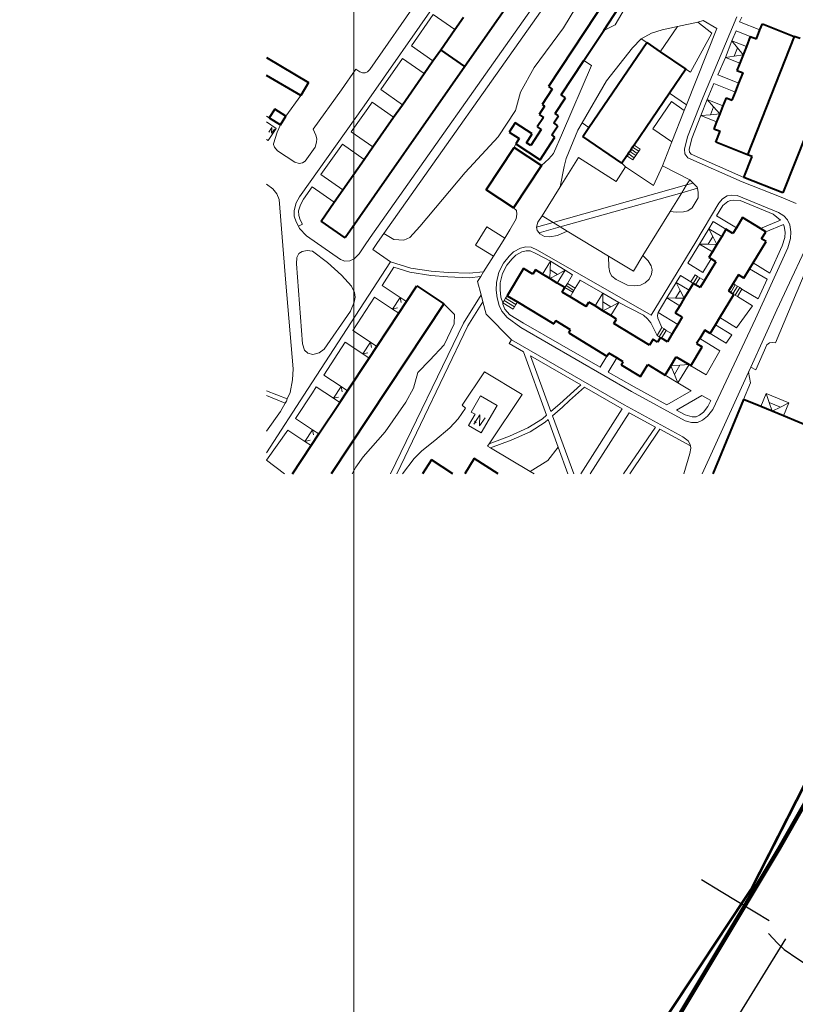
# Model space of a CAD drawing. Extents: x 13 to 4138, y -4831 to -1000.
# Tile 2 of 99: x 905 to 1203, y -4203 to -3826. Entities that reach past the tile are written whole.
import ezdxf

# ---------------------------------------------------------------- set-up
doc = ezdxf.new("R2010")
doc.units = 0
doc.header["$MEASUREMENT"] = 0
for name, color, linetype in [('11', 7, 'CONTINUOUS'), ('16', 7, 'CONTINUOUS'), ('24', 7, 'CONTINUOUS'), ('40', 7, 'CONTINUOUS'), ('6', 7, 'CONTINUOUS'), ('7', 7, 'CONTINUOUS'), ('ГРАНИЦА_РАЙОНА', 5, 'CONTINUOUS'), ('границы команд_1', 10, 'CONTINUOUS'), ('ПЕШЕХОДНЫЕ_ДОРОЖКИ', 3, 'CONTINUOUS'), ('ПЕШЕХОДНЫЕ_ПЕРЕХОДЫ', 1, 'CONTINUOUS'), ('ТРОТУАРЫ', 7, 'CONTINUOUS')]:
    doc.layers.add(name, color=color, linetype=linetype)

msp = doc.modelspace()

# ---------------------------------------------------------------- linework, layer by layer
at = {"layer": '11', "color": 253, "linetype": 'Continuous', "lineweight": 0}
for p, q in [((1150.86, -3838.28), (1157.43, -3828.62)), ((1157.43, -3828.62), (1165.27, -3826.88)), ((1165.27, -3826.88), (1170.57, -3831.07)), ((1170.57, -3831.07), (1162.5, -3846.09)), ((1162.5, -3846.09), (1160.64, -3844.94)), ((1013.16, -3855.08), (1007.42, -3862.93)), ((1000, -3862.99), (1001.04, -3863.6)), ((1112.55, -3890.03), (1119.54, -3878.75)), ((1119.54, -3878.75), (1134.03, -3888)), ((1148.28, -3889.54), (1151.71, -3881.95)), ((1134.03, -3888), (1137.59, -3882.3)), ((1137.59, -3882.3), (1148.28, -3889.54)), ((1160.94, -3889.29), (1159.1, -3892.28)), ((1162.17, -3887.29), (1160.94, -3889.29)), ((1105.65, -3901.16), (1112.55, -3890.03)), ((1159.1, -3892.28), (1154.63, -3899.53)), ((1195.5, -3937.1), (1214.5, -3896.54)), ((1154.63, -3899.53), (1144.25, -3916.39)), ((1109.78, -3903.67), (1105.65, -3901.16)), ((1112.56, -3905.36), (1109.78, -3903.67)), ((1115.2, -3906.97), (1112.56, -3905.36)), ((1131.09, -3916.63), (1115.2, -3906.97)), ((1140.56, -3922.39), (1131.09, -3916.63)), ((1144.25, -3916.39), (1140.56, -3922.39)), ((1185.54, -3959.11), (1195.5, -3937.1)), ((1184.69, -3961), (1185.54, -3959.11))]:
    msp.add_line(p, q, dxfattribs=at)
msp.add_point((1184.69, -3961), dxfattribs=at)
at = {"layer": '16', "color": 253, "linetype": 'Continuous', "lineweight": 0}
for p, q in [((1000, -3865.17), (1003.69, -3867.61)), ((1003.69, -3867.61), (1000.63, -3872.24)), ((1002.04, -3867.31), (1000.87, -3869.11)), ((1001.93, -3869.44), (1002.04, -3867.31)), ((1003.05, -3867.94), (1001.93, -3869.44)), ((1000.63, -3872.24), (1000, -3871.82)), ((1078.4, -3976.31), (1082.01, -3970.12)), ((1082.01, -3970.12), (1088.37, -3973.82)), ((1079.89, -3977.18), (1078.4, -3976.31)), ((1088.37, -3973.82), (1082.28, -3984.29)), ((1077.4, -3981.46), (1079.89, -3977.18)), ((1081.73, -3977.35), (1079.49, -3981)), ((1081.63, -3981.6), (1081.73, -3977.35)), ((1083.76, -3978.54), (1081.63, -3981.6)), ((1082.28, -3984.29), (1077.4, -3981.46))]:
    msp.add_line(p, q, dxfattribs=at)
for points in [[(1000.87, -3869.11), (1001.43, -3868.74), (1000.98, -3868.43)], [(1079.49, -3981), (1080.59, -3980.24), (1079.67, -3979.65)]]:
    msp.add_solid(points, dxfattribs=at)
at = {"layer": '24', "color": 253, "linetype": 'Continuous', "lineweight": 0}
for p, q in [((1108.58, -3756.66), (1037.4, -3858.95)), ((1039.71, -3909.38), (1129.96, -3781.64)), ((1044.99, -3907.85), (1132.3, -3784.28)), ((1143.6, -3810.7), (1133.55, -3827.94)), ((1060.8, -3814.57), (1039.55, -3845.1)), ((1063.83, -3824), (1055.5, -3835.98)), ((1063.83, -3824), (1072.13, -3829.79)), ((1167.2, -3855.89), (1180.2, -3824.88)), ((1182.13, -3825.02), (1181.27, -3826.84)), ((1133.55, -3827.94), (1129.18, -3830.06)), ((1157.43, -3828.62), (1151.65, -3829.8)), ((1160.92, -3858.61), (1172.48, -3829.35)), ((1167.27, -3826.3), (1165.27, -3826.88)), ((1172.48, -3829.35), (1167.27, -3826.3)), ((1181.27, -3826.84), (1189.07, -3829.91)), ((1147.46, -3831.07), (1143.54, -3833.28)), ((1151.65, -3829.8), (1147.46, -3831.07)), ((1178.32, -3834.03), (1179.91, -3830.24)), ((1179.91, -3830.24), (1185.36, -3832.39)), ((1055.5, -3835.98), (1063.77, -3841.76)), ((1140.2, -3836.76), (1130.31, -3849.36)), ((1143.54, -3833.28), (1140.2, -3836.76)), ((1143.54, -3833.28), (1145.72, -3834.77)), ((1172.98, -3847.14), (1175.81, -3840.42)), ((1052.16, -3840.78), (1043.81, -3852.78)), ((1052.16, -3840.78), (1060.42, -3846.55)), ((1124.49, -3843.46), (1113.44, -3869.27)), ((1124.49, -3843.46), (1121.61, -3841.57)), ((1034.16, -3844.92), (1028.67, -3852.81)), ((1034.16, -3844.92), (1035.71, -3845.89)), ((1035.71, -3845.89), (1036.76, -3846.28)), ((1036.76, -3846.28), (1037.81, -3846.33)), ((1037.81, -3846.33), (1038.7, -3845.89)), ((1038.7, -3845.89), (1039.55, -3845.1)), ((1172.98, -3847.14), (1181.02, -3850.32)), ((1130.31, -3849.36), (1120.9, -3865.47)), ((1168.87, -3856.57), (1171.43, -3850.47)), ((1171.43, -3850.47), (1179.68, -3853.73)), ((1028.67, -3852.81), (1017.92, -3867.96)), ((1043.81, -3852.78), (1052.05, -3858.54)), ((1160.92, -3858.61), (1154.37, -3854.14)), ((1037.4, -3858.95), (1012.66, -3893.82)), ((1040.47, -3857.58), (1038.82, -3859.94)), ((1040.47, -3857.58), (1048.7, -3863.33)), ((1155.12, -3857.38), (1148.01, -3867.82)), ((1160.08, -3860.76), (1155.12, -3857.38)), ((1160.08, -3860.76), (1160.92, -3858.61)), ((1161.3, -3870.84), (1167.2, -3855.89)), ((1038.82, -3859.94), (1032.47, -3868.9)), ((1155.32, -3872.81), (1160.08, -3860.76)), ((1162.98, -3871.5), (1166.45, -3862.72)), ((1005.31, -3866.3), (1004.14, -3869.12)), ((1120.9, -3865.47), (1119.22, -3868.34)), ((1120.9, -3865.47), (1123.56, -3867.28)), ((1004.14, -3869.12), (1002.73, -3873.52)), ((1017.92, -3867.96), (1018.92, -3870.18)), ((1018.92, -3870.18), (1019.25, -3871.67)), ((1032.47, -3868.9), (1040.76, -3874.69)), ((1113.44, -3869.27), (1109.91, -3877.21)), ((1119.22, -3868.34), (1114.82, -3879.17)), ((1155.32, -3872.81), (1148.01, -3867.82)), ((1161.3, -3870.84), (1160.19, -3875.61)), ((1002.73, -3873.52), (1002.71, -3873.74)), ((1002.71, -3873.74), (1003.05, -3874.82)), ((1019.2, -3872.94), (1018.63, -3874.78)), ((1019.25, -3871.67), (1019.2, -3872.94)), ((1029.08, -3873.66), (1020.86, -3885.25)), ((1029.08, -3873.66), (1037.42, -3879.49)), ((1151.71, -3881.95), (1155.32, -3872.81)), ((1162.98, -3871.5), (1161.99, -3875.76)), ((1003.05, -3874.82), (1004.18, -3876.17)), ((1004.18, -3876.17), (1010.9, -3880.57)), ((1018.63, -3874.78), (1014.82, -3880.16)), ((1109.91, -3877.21), (1108.13, -3879.27)), ((1160.19, -3875.61), (1160.29, -3877.33)), ((1160.29, -3877.33), (1161.49, -3878.96)), ((1161.99, -3875.76), (1162.04, -3876.7)), ((1162.04, -3876.7), (1162.65, -3877.52)), ((1162.65, -3877.52), (1182.94, -3886.48)), ((1010.9, -3880.57), (1012.54, -3881.03)), ((1012.54, -3881.03), (1013.78, -3880.86)), ((1013.78, -3880.86), (1014.82, -3880.16)), ((1108.13, -3879.27), (1105.33, -3881.81)), ((1114.02, -3882.23), (1112.55, -3890.03)), ((1114.82, -3879.17), (1114.02, -3882.23)), ((1137.59, -3882.3), (1136.1, -3880.93)), ((1151.71, -3881.95), (1162.17, -3887.29)), ((1161.49, -3878.96), (1182.22, -3888.11)), ((1020.86, -3885.25), (1029.28, -3891.13)), ((1000, -3889.03), (1002.48, -3890.8)), ((1109.78, -3903.67), (1160.94, -3889.29)), ((1160.94, -3889.29), (1163.45, -3888.58)), ((1162.17, -3887.29), (1163.45, -3888.58)), ((1163.45, -3888.58), (1165, -3890.15)), ((1197.17, -3894), (1182.22, -3888.11)), ((1002.48, -3890.8), (1003.99, -3892.68)), ((1003.99, -3892.68), (1004.8, -3894.84)), ((1017.48, -3890.02), (1014.13, -3894.74)), ((1017.48, -3890.02), (1025.93, -3895.92)), ((1112.56, -3905.36), (1159.1, -3892.28)), ((1159.1, -3892.28), (1165.1, -3890.59)), ((1165, -3890.15), (1165.1, -3890.59)), ((1165.1, -3890.59), (1165.45, -3892.25)), ((1165.45, -3892.25), (1165.33, -3894.18)), ((1174.68, -3894.56), (1176.45, -3893.52)), ((1176.45, -3893.52), (1178.21, -3893.26)), ((1178.21, -3893.26), (1180.39, -3893.36)), ((1180.39, -3893.36), (1196.16, -3899.84)), ((1004.8, -3894.84), (1007.44, -3926.98)), ((1011.38, -3896.21), (1010.55, -3899.03)), ((1012.66, -3893.82), (1011.38, -3896.21)), ((1012.99, -3896.87), (1012.29, -3899.26)), ((1014.13, -3894.74), (1012.99, -3896.87)), ((1165.33, -3894.18), (1163.08, -3898.11)), ((1164.43, -3911.03), (1173.36, -3896.3)), ((1172.46, -3901.15), (1174.86, -3897.21)), ((1173.36, -3896.3), (1174.68, -3894.56)), ((1174.86, -3897.21), (1176.71, -3895.66)), ((1176.71, -3895.66), (1177.83, -3895.25)), ((1177.83, -3895.25), (1178.96, -3895.16)), ((1178.96, -3895.16), (1181.48, -3895.25)), ((1181.48, -3895.25), (1194.18, -3900.47)), ((1197.17, -3894), (1202.99, -3896.4)), ((1010.55, -3899.03), (1010.6, -3901.31)), ((1012.29, -3899.26), (1012.33, -3901)), ((1012.33, -3901), (1012.93, -3902.72)), ((1094.66, -3898.02), (1095.74, -3899.08)), ((1095.89, -3900.48), (1095.66, -3902.27)), ((1095.74, -3899.08), (1095.89, -3900.48)), ((1156.97, -3899.73), (1154.63, -3899.53)), ((1159.83, -3899.55), (1156.97, -3899.73)), ((1161.48, -3899.16), (1159.83, -3899.55)), ((1163.08, -3898.11), (1161.48, -3899.16)), ((1194.18, -3900.47), (1196.95, -3902.73)), ((1196.16, -3899.84), (1198.19, -3901.14)), ((1010.6, -3901.31), (1011.33, -3903.4)), ((1011.33, -3903.4), (1012.21, -3905.13)), ((1013.76, -3904.34), (1012.21, -3905.13)), ((1012.93, -3902.72), (1013.76, -3904.34)), ((1095.66, -3902.27), (1093.25, -3906.55)), ((1104, -3903.59), (1103.46, -3905.45)), ((1103.46, -3905.45), (1109.78, -3903.67)), ((1105.65, -3901.16), (1104, -3903.59)), ((1169.49, -3906.05), (1171.15, -3903.33)), ((1171.15, -3903.33), (1176.05, -3906.3)), ((1172.46, -3901.15), (1180.05, -3905.76)), ((1196.95, -3902.73), (1189.23, -3905.95)), ((1198.03, -3904.45), (1191.35, -3907.23)), ((1198.03, -3904.45), (1198.39, -3905.24)), ((1198.19, -3901.14), (1199.64, -3902.64)), ((1199.64, -3902.64), (1200.52, -3904.61)), ((1200.52, -3904.61), (1200.94, -3907.25)), ((1012.21, -3905.13), (1012.64, -3905.98)), ((1012.64, -3905.98), (1015.37, -3908.75)), ((1042.54, -3911.32), (1044.99, -3907.85)), ((1084.38, -3905.38), (1080.03, -3912.31)), ((1091.27, -3909.7), (1084.38, -3905.38)), ((1093.25, -3906.55), (1091.27, -3909.7)), ((1103.46, -3905.45), (1103.64, -3906.77)), ((1103.64, -3906.77), (1104.42, -3907.65)), ((1104.42, -3907.65), (1112.56, -3905.36)), ((1104.42, -3907.65), (1104.75, -3908.01)), ((1104.75, -3908.01), (1106.52, -3909.07)), ((1111.48, -3908.68), (1115.2, -3906.97)), ((1198.39, -3905.24), (1198.72, -3907.34)), ((1198.72, -3907.34), (1198.55, -3909.39)), ((1200.94, -3907.25), (1200.73, -3909.79)), ((1015.37, -3908.75), (1028.37, -3917.89)), ((1037.52, -3912.65), (1039.71, -3909.38)), ((1040.69, -3914.08), (1042.54, -3911.32)), ((1080.03, -3912.31), (1086.92, -3916.63)), ((1091.27, -3909.7), (1086.92, -3916.63)), ((1106.52, -3909.07), (1108.6, -3909.21)), ((1108.6, -3909.21), (1111.48, -3908.68)), ((1155.49, -3925.78), (1164.43, -3911.03)), ((1161.45, -3919.32), (1165.92, -3911.94)), ((1198.55, -3909.39), (1197.62, -3912.6)), ((1200.73, -3909.79), (1199.69, -3913.37)), ((1011.66, -3917.09), (1012.44, -3915.61)), ((1012.44, -3915.61), (1013.68, -3914.75)), ((1013.68, -3914.75), (1015.55, -3914.36)), ((1015.55, -3914.36), (1017.66, -3914.68)), ((1017.66, -3914.68), (1023.34, -3918.95)), ((1033.53, -3917.64), (1035.48, -3915.7)), ((1035.48, -3915.7), (1037.52, -3912.65)), ((1047.56, -3918.69), (1040.69, -3914.08)), ((1093.03, -3916.55), (1094.69, -3914.94)), ((1094.11, -3917.55), (1095.56, -3916.14)), ((1094.69, -3914.94), (1097.34, -3913.54)), ((1095.56, -3916.14), (1097.87, -3914.92)), ((1097.34, -3913.54), (1099.31, -3913.03)), ((1097.87, -3914.92), (1099.46, -3914.5)), ((1099.31, -3913.03), (1101.38, -3913.13)), ((1099.46, -3914.5), (1101.04, -3914.58)), ((1101.04, -3914.58), (1103.21, -3915.53)), ((1101.38, -3913.13), (1103.87, -3914.22)), ((1103.21, -3915.53), (1108.8, -3918.54)), ((1103.87, -3914.22), (1147.39, -3939.13)), ((1199.69, -3913.37), (1187.35, -3940.55)), ((1197.62, -3912.6), (1192.85, -3923.09)), ((1195.07, -3949.77), (1209.93, -3914.15)), ((1011.43, -3919.5), (1011.66, -3917.09)), ((1013.76, -3950.23), (1011.43, -3919.5)), ((1047.56, -3918.69), (1015.72, -3967.7)), ((1023.34, -3918.95), (1028.79, -3923.86)), ((1028.37, -3917.89), (1029.97, -3918.47)), ((1029.97, -3918.47), (1031.87, -3918.37)), ((1031.87, -3918.37), (1033.53, -3917.64)), ((1047.56, -3918.69), (1055.33, -3921.14)), ((1086.92, -3916.63), (1083.19, -3922.59)), ((1088.98, -3922.77), (1090.8, -3919.24)), ((1090.8, -3919.24), (1093.03, -3916.55)), ((1092.03, -3920.06), (1094.11, -3917.55)), ((1131.09, -3916.63), (1131.13, -3920.79)), ((1146.26, -3918.34), (1144.25, -3916.39)), ((1147.38, -3920.26), (1146.26, -3918.34)), ((1161.45, -3919.32), (1167.2, -3922.81)), ((1167.2, -3922.81), (1170.37, -3917.59)), ((1192.85, -3923.09), (1186.41, -3919.18)), ((1048.81, -3920.82), (1044.27, -3927.8)), ((1048.81, -3920.82), (1054.95, -3922.76)), ((1054.95, -3922.76), (1062.93, -3924.04)), ((1055.33, -3921.14), (1063.12, -3922.39)), ((1063.12, -3922.39), (1069.58, -3922.85)), ((1069.58, -3922.85), (1077.6, -3923.16)), ((1077.6, -3923.16), (1083.19, -3922.59)), ((1083.19, -3922.59), (1082.07, -3924.38)), ((1088.1, -3926.66), (1088.98, -3922.77)), ((1089.57, -3926.83), (1090.38, -3923.28)), ((1090.38, -3923.28), (1092.03, -3920.06)), ((1114.43, -3921.95), (1117.3, -3923.7)), ((1117.3, -3923.7), (1115.3, -3927)), ((1131.13, -3920.79), (1131.48, -3922.82)), ((1131.48, -3922.82), (1132.31, -3924.24)), ((1146.59, -3925.35), (1147.56, -3923.53)), ((1147.77, -3921.88), (1147.38, -3920.26)), ((1147.56, -3923.53), (1147.77, -3921.88)), ((1191.79, -3925.44), (1185.08, -3921.38)), ((1007.44, -3926.98), (1010.19, -3959.72)), ((1028.79, -3923.86), (1032.61, -3928.13)), ((1062.93, -3924.04), (1069.49, -3924.51)), ((1069.49, -3924.51), (1077.66, -3924.83)), ((1077.66, -3924.83), (1082.07, -3924.38)), ((1082.07, -3924.38), (1080.86, -3926.3)), ((1080.86, -3926.3), (1082.21, -3931.34)), ((1088.05, -3929.56), (1088.1, -3926.66)), ((1089.52, -3929.49), (1089.57, -3926.83)), ((1120.16, -3925.77), (1118.31, -3928.82)), ((1120.16, -3925.77), (1128.88, -3930.72)), ((1132.31, -3924.24), (1133.93, -3925.53)), ((1133.93, -3925.53), (1138.36, -3927.65)), ((1143.28, -3927.71), (1145.08, -3926.83)), ((1145.08, -3926.83), (1146.59, -3925.35)), ((1147.39, -3939.13), (1155.49, -3925.78)), ((1156.98, -3926.68), (1158.59, -3924.04)), ((1158.59, -3924.04), (1162.57, -3926.45)), ((1191.79, -3925.44), (1188.38, -3932.94)), ((1032.61, -3928.13), (1033.7, -3930.55)), ((1033.7, -3930.55), (1033.93, -3932.26)), ((1044.27, -3927.8), (1051.19, -3932.38)), ((1088.36, -3932.56), (1088.05, -3929.56)), ((1089.81, -3932.3), (1089.52, -3929.49)), ((1138.36, -3927.65), (1141.04, -3927.98)), ((1141.04, -3927.98), (1143.28, -3927.71)), ((1188.38, -3932.94), (1182.16, -3929.17)), ((1033.62, -3934.2), (1032.14, -3937.62)), ((1041.36, -3932.28), (1033.03, -3945.1)), ((1033.93, -3932.26), (1033.62, -3934.2)), ((1041.36, -3932.28), (1048.25, -3936.83)), ((1082.21, -3931.34), (1075.45, -3942.2)), ((1082.93, -3934.02), (1077.18, -3943.25)), ((1082.21, -3931.34), (1082.93, -3934.02)), ((1082.93, -3934.02), (1084.21, -3938.82)), ((1089.14, -3935.52), (1088.36, -3932.56)), ((1090.59, -3934.43), (1089.81, -3932.3)), ((1090.53, -3935.02), (1090.59, -3934.43)), ((1091.37, -3936.84), (1090.53, -3935.02)), ((1134.94, -3934.4), (1144.39, -3939.22)), ((1150.06, -3938.11), (1153.41, -3932.57)), ((1186.17, -3935.57), (1180.4, -3932.07)), ((1032.14, -3937.62), (1022.1, -3952.17)), ((1084.21, -3938.82), (1093.85, -3948.58)), ((1090.12, -3937.64), (1089.14, -3935.52)), ((1092.25, -3940.13), (1090.12, -3937.64)), ((1093.26, -3939.05), (1091.37, -3936.84)), ((1149.82, -3939.29), (1150.06, -3938.11)), ((1157.64, -3942.71), (1150.06, -3938.11)), ((1186.17, -3935.57), (1180.11, -3943.99)), ((1075.45, -3942.2), (1047.49, -4000)), ((1097.44, -3943.94), (1092.25, -3940.13)), ((1098.44, -3942.21), (1093.26, -3939.05)), ((1098.44, -3942.21), (1127.79, -3959.16)), ((1146, -3940.56), (1144.39, -3939.22)), ((1147.27, -3942.08), (1146, -3940.56)), ((1149.64, -3947.01), (1147.27, -3942.08)), ((1149.9, -3940.4), (1149.82, -3939.29)), ((1151.48, -3943.97), (1149.9, -3940.4)), ((1187.35, -3940.55), (1170.96, -3975.38)), ((1180.11, -3943.99), (1173.72, -3940.12)), ((1033.03, -3945.1), (1039.81, -3949.59)), ((1077.18, -3943.25), (1049.95, -4000)), ((1097.44, -3943.94), (1139.88, -3968.45)), ((1176.17, -3949.94), (1170.02, -3946.21)), ((1178.27, -3946.68), (1172.03, -3942.9)), ((1030.12, -3949.57), (1021.93, -3962.19)), ((1030.12, -3949.57), (1036.87, -3954.04)), ((1093.85, -3948.58), (1092.99, -3950.08)), ((1092.99, -3950.08), (1098.41, -3953.21)), ((1093.85, -3948.58), (1137.03, -3973.52)), ((1173.67, -3952.82), (1165.98, -3948.15)), ((1178.27, -3946.68), (1176.17, -3949.94)), ((1191.64, -3950.51), (1192.78, -3949.85)), ((1192.78, -3949.85), (1193.85, -3949.61)), ((1193.85, -3949.61), (1195.07, -3949.77)), ((1014.54, -3952.56), (1013.76, -3950.23)), ((1015.79, -3953.73), (1014.54, -3952.56)), ((1017.73, -3954.27), (1015.79, -3953.73)), ((1020.15, -3953.65), (1017.73, -3954.27)), ((1022.1, -3952.17), (1020.15, -3953.65)), ((1098.41, -3953.21), (1107.29, -3977.54)), ((1173.67, -3952.82), (1168.39, -3962.09)), ((1187.52, -3960.13), (1191.64, -3950.51)), ((1101.21, -3954.83), (1108.97, -3976.09)), ((1101.21, -3954.83), (1120.38, -3965.91)), ((1127.79, -3959.16), (1130.4, -3954.85)), ((1130.93, -3960.97), (1134.21, -3955.57)), ((1010.19, -3959.72), (1009.98, -3964.03)), ((1083.47, -3960.89), (1074.95, -3973.71)), ((1097.94, -3969.59), (1083.47, -3960.89)), ((1130.93, -3960.97), (1140.86, -3966.71)), ((1168.39, -3962.09), (1162.54, -3958.55)), ((1184.69, -3961), (1166.98, -4000)), ((1185.46, -3965.06), (1184.69, -3961)), ((1185.54, -3959.11), (1187.52, -3960.13)), ((1009.98, -3964.03), (1009.01, -3968.82)), ((1021.93, -3962.19), (1028.58, -3966.58)), ((1162.75, -3968.17), (1157.66, -3965.09)), ((1182.73, -3971.46), (1185.46, -3965.06)), ((1015.72, -3967.7), (1000, -3991.89)), ((1000, -3968.2), (1007.96, -3971.27)), ((1009.01, -3968.82), (1007.96, -3971.27)), ((1017.57, -3968.9), (1011.14, -3978.8)), ((1019.02, -3966.66), (1017.57, -3968.9)), ((1019.02, -3966.66), (1025.63, -3971.03)), ((1120.38, -3965.91), (1115.02, -3970.7)), ((1121.89, -3966.78), (1116.12, -3971.92)), ((1121.89, -3966.78), (1136.33, -3975.12)), ((1139.88, -3968.45), (1160.39, -3979.66)), ((1140.86, -3966.71), (1153.4, -3973.56)), ((1162.75, -3968.17), (1153.4, -3973.56)), ((1000, -3970.01), (1007.12, -3972.95)), ((1007.61, -3972.09), (1007.12, -3972.95)), ((1007.96, -3971.27), (1007.61, -3972.09)), ((1085.35, -3988.44), (1097.94, -3969.59)), ((1115.02, -3970.7), (1112.36, -3973.16)), ((1116.12, -3971.92), (1113.46, -3974.38)), ((1166.77, -3969.93), (1157.03, -3975.54)), ((1166.77, -3969.93), (1170.19, -3971.85)), ((1170.19, -3971.85), (1169.07, -3974.22)), ((1005.34, -3976.08), (1000, -3983.68)), ((1007.12, -3972.95), (1005.34, -3976.08)), ((1076.2, -3974.82), (1073.45, -3978.94)), ((1074.95, -3973.71), (1076.2, -3974.82)), ((1112.36, -3973.16), (1108.97, -3976.09)), ((1113.46, -3974.38), (1109.58, -3977.74)), ((1120.41, -4000), (1136.33, -3975.12)), ((1123.95, -4000), (1138.97, -3976.55)), ((1137.03, -3973.52), (1159.54, -3985.81)), ((1138.97, -3976.55), (1149.1, -3982.06)), ((1157.03, -3975.54), (1160.39, -3977.37)), ((1167.42, -3976.36), (1165.92, -3977.53)), ((1169.07, -3974.22), (1167.42, -3976.36)), ((1170.96, -3975.38), (1168.99, -3977.92)), ((1011.14, -3978.8), (1017.65, -3983.1)), ((1073.45, -3978.94), (1070.3, -3982.34)), ((1105.78, -3978.85), (1100.18, -3982.38)), ((1106.76, -3980.17), (1100.96, -3983.84)), ((1107.29, -3977.54), (1105.78, -3978.85)), ((1107.9, -3979.19), (1106.76, -3980.17)), ((1107.9, -3979.19), (1111.75, -3989.74)), ((1109.58, -3977.74), (1117.71, -4000)), ((1163.11, -3978.1), (1160.39, -3977.37)), ((1162.82, -3980.31), (1160.39, -3979.66)), ((1165.15, -3980.31), (1162.82, -3980.31)), ((1164.67, -3978.1), (1163.11, -3978.1)), ((1165.92, -3977.53), (1164.67, -3978.1)), ((1167.07, -3979.43), (1165.15, -3980.31)), ((1168.99, -3977.92), (1167.07, -3979.43)), ((1008.23, -3983.27), (1000, -3994.72)), ((1008.23, -3983.27), (1014.71, -3987.55)), ((1070.3, -3982.34), (1064.47, -3987.24)), ((1100.18, -3982.38), (1093.11, -3985.52)), ((1100.96, -3983.84), (1093.73, -3987.04)), ((1149.1, -3982.06), (1136.75, -4000)), ((1150.66, -3982.91), (1139.26, -4000)), ((1150.66, -3982.91), (1162.39, -3989.3)), ((1064.47, -3987.24), (1059.5, -3991.23)), ((1093.11, -3985.52), (1085.35, -3988.44)), ((1093.73, -3987.04), (1085.79, -3990.04)), ((1159.54, -3985.81), (1161.51, -3987.35)), ((1161.51, -3987.35), (1162.24, -3988.48)), ((1059.5, -3991.23), (1056.55, -3994.11)), ((1084.71, -3989.4), (1085.35, -3988.44)), ((1085.79, -3990.04), (1084.71, -3989.4)), ((1101.07, -3999.1), (1085.79, -3990.04)), ((1111.75, -3989.74), (1115.5, -4000)), ((1162.55, -3990.16), (1162.15, -3992.24)), ((1162.24, -3988.48), (1162.39, -3989.3)), ((1162.39, -3989.3), (1162.55, -3990.16)), ((1000, -3994.72), (1006.92, -4000)), ((1056.55, -3994.11), (1052.12, -4000)), ((1162.15, -3992.24), (1159.93, -4000)), ((1102.59, -4000), (1101.07, -3999.1))]:
    msp.add_line(p, q, dxfattribs=at)
at = {"layer": '40', "color": 253, "linetype": 'Continuous', "lineweight": 0}
for p, q in [((1124.35, -3811.5), (1113.83, -3829.07)), ((1113.83, -3829.07), (1102.59, -3844.28)), ((1102.59, -3844.28), (1097.33, -3853.7)), ((1097.33, -3853.7), (1095.34, -3860.76)), ((1095.34, -3860.76), (1088.81, -3870.9)), ((1088.81, -3870.9), (1076.12, -3884.48)), ((1095.47, -3873.49), (1094.89, -3874.94)), ((1076.12, -3884.48), (1058.75, -3905.26)), ((1048.78, -3910.15), (1044.99, -3907.85)), ((1058.75, -3905.26), (1054.94, -3909.43)), ((1052.58, -3910.51), (1048.78, -3910.15)), ((1054.94, -3909.43), (1052.58, -3910.51)), ((1067.93, -3934.8), (1072.04, -3938.99)), ((1071.9, -3942.53), (1068.08, -3950.58)), ((1072.04, -3938.99), (1071.9, -3942.53)), ((1068.08, -3950.58), (1062.56, -3956.38)), ((1062.56, -3956.38), (1058.03, -3961.18)), ((1058.03, -3961.18), (1056.33, -3967.12)), ((1056.33, -3967.12), (1053.36, -3972.49)), ((1053.36, -3972.49), (1045.43, -3983.94)), ((1045.43, -3983.94), (1037.09, -3993.41)), ((1111.75, -3989.74), (1107.84, -3994.94)), ((1037.09, -3993.41), (1034.26, -3997.37)), ((1107.84, -3994.94), (1101.07, -3999.1)), ((1034.26, -3997.37), (1032.81, -4000))]:
    msp.add_line(p, q, dxfattribs=at)
at = {"layer": '6', "color": 253, "linetype": 'Continuous', "lineweight": 40}
for p, q in [((1122.71, -3777.07), (1076, -3843.94)), ((1132.08, -3815.05), (1108.04, -3851.57)), ((1129.18, -3830.06), (1136.96, -3818.25)), ((1072.13, -3829.79), (1075.48, -3825)), ((1189.07, -3829.91), (1190.01, -3827.54)), ((1190.01, -3827.54), (1202.22, -3832.36)), ((1066.76, -3837.48), (1072.13, -3829.79)), ((1121.61, -3841.57), (1129.18, -3830.06)), ((1185.36, -3832.39), (1183.86, -3836.21)), ((1202.22, -3832.36), (1184.34, -3877.7)), ((1185.36, -3832.39), (1187.72, -3833.33)), ((1187.72, -3833.33), (1189.07, -3829.91)), ((1222.29, -3830.47), (1197.89, -3892.37)), ((1204.42, -3833.23), (1202.22, -3832.36)), ((1123.56, -3867.28), (1145.72, -3834.77)), ((1145.72, -3834.77), (1150.86, -3838.28)), ((1183.86, -3836.21), (1182.6, -3839.41)), ((1000, -3840.49), (1016.15, -3850.03)), ((1063.77, -3841.76), (1066.76, -3837.48)), ((1076, -3843.94), (1066.76, -3837.48)), ((1150.86, -3838.28), (1160.64, -3844.94)), ((1182.6, -3839.41), (1181.34, -3842.6)), ((1076, -3843.94), (1030.15, -3909.58)), ((1060.42, -3846.55), (1063.77, -3841.76)), ((1112.9, -3854.79), (1121.61, -3841.57)), ((1181.34, -3842.6), (1180.21, -3845.44)), ((1013.16, -3855.08), (1000, -3847.31)), ((1052.05, -3858.54), (1060.42, -3846.55)), ((1160.64, -3844.94), (1154.37, -3854.14)), ((1180.21, -3845.44), (1182.58, -3846.38)), ((1181.02, -3850.32), (1182.58, -3846.38)), ((1016.15, -3850.03), (1013.16, -3855.08)), ((1108.04, -3851.57), (1109.5, -3852.53)), ((1179.68, -3853.73), (1181.02, -3850.32)), ((1109.5, -3852.53), (1105.59, -3858.48)), ((1114.59, -3855.9), (1112.9, -3854.79)), ((1154.37, -3854.14), (1140.83, -3874)), ((1178.47, -3856.8), (1179.68, -3853.73)), ((1048.7, -3863.33), (1052.05, -3858.54)), ((1106.54, -3859.11), (1104.42, -3862.32)), ((1105.59, -3858.48), (1106.54, -3859.11)), ((1110.62, -3861.92), (1114.59, -3855.9)), ((1174.89, -3858.95), (1173.68, -3862.02)), ((1176.1, -3855.86), (1174.89, -3858.95)), ((1176.1, -3855.86), (1178.47, -3856.8)), ((1003.14, -3860.25), (1001.04, -3863.6)), ((1007.42, -3862.93), (1003.14, -3860.25)), ((1005.31, -3866.3), (1007.42, -3862.93)), ((1040.76, -3874.69), (1048.7, -3863.33)), ((1104.42, -3862.32), (1106.15, -3863.46)), ((1110.05, -3865.54), (1111.88, -3862.75)), ((1111.88, -3862.75), (1110.62, -3861.92)), ((1173.68, -3862.02), (1172.46, -3865.09)), ((1001.04, -3863.6), (1005.31, -3866.3)), ((1095.29, -3865.48), (1092.94, -3869.04)), ((1101.78, -3869.76), (1095.29, -3865.48)), ((1106.15, -3863.46), (1103.76, -3867.08)), ((1103.76, -3867.08), (1105.28, -3868.08)), ((1109.3, -3870.14), (1111.64, -3866.59)), ((1111.64, -3866.59), (1110.05, -3865.54)), ((1172.46, -3865.09), (1171.4, -3867.78)), ((1092.94, -3869.04), (1096.75, -3871.55)), ((1099.58, -3873.1), (1101.78, -3869.76)), ((1105.28, -3868.08), (1101.25, -3874.2)), ((1110.53, -3870.95), (1109.3, -3870.14)), ((1121.18, -3870.77), (1123.56, -3867.28)), ((1136.1, -3880.93), (1121.18, -3870.77)), ((1171.4, -3867.78), (1173.77, -3868.71)), ((1172.12, -3872.88), (1173.77, -3868.71)), ((1037.42, -3879.49), (1040.76, -3874.69)), ((1096.75, -3871.55), (1095.47, -3873.49)), ((1095.47, -3873.49), (1104.81, -3879.64)), ((1101.25, -3874.2), (1099.58, -3873.1)), ((1104.81, -3879.64), (1110.53, -3870.95)), ((1140.83, -3874), (1140.29, -3874.79)), ((1184.34, -3877.7), (1172.12, -3872.88)), ((1084.22, -3891.15), (1094.89, -3874.94)), ((1094.89, -3874.94), (1105.33, -3881.81)), ((1138.04, -3878.09), (1136.1, -3880.93)), ((1138.6, -3877.26), (1138.04, -3878.09)), ((1139.16, -3876.44), (1138.6, -3877.26)), ((1139.73, -3875.61), (1139.16, -3876.44)), ((1140.29, -3874.79), (1139.73, -3875.61)), ((1182.94, -3886.48), (1186.13, -3878.4)), ((1186.13, -3878.4), (1184.34, -3877.7)), ((1029.28, -3891.13), (1037.42, -3879.49)), ((1105.33, -3881.81), (1094.66, -3898.02)), ((1197.89, -3892.37), (1182.94, -3886.48)), ((1025.93, -3895.92), (1029.28, -3891.13)), ((1094.66, -3898.02), (1084.22, -3891.15)), ((1020.9, -3903.12), (1025.93, -3895.92)), ((1030.15, -3909.58), (1020.9, -3903.12)), ((1182.43, -3901.83), (1180.05, -3905.76)), ((1189.23, -3905.95), (1182.43, -3901.83)), ((1176.05, -3906.3), (1174.4, -3909.02)), ((1178.73, -3907.93), (1176.05, -3906.3)), ((1180.05, -3905.76), (1178.73, -3907.93)), ((1191.35, -3907.23), (1189.23, -3905.95)), ((1189.68, -3909.97), (1191.35, -3907.23)), ((1172.56, -3912.05), (1170.83, -3914.91)), ((1174.4, -3909.02), (1172.56, -3912.05)), ((1186.41, -3919.18), (1191.38, -3911)), ((1191.38, -3911), (1189.68, -3909.97)), ((1170.83, -3914.91), (1169.52, -3917.07)), ((1172.2, -3918.7), (1167.8, -3925.96)), ((1170.37, -3917.59), (1169.52, -3917.07)), ((1172.2, -3918.7), (1170.37, -3917.59)), ((1185.08, -3921.38), (1186.41, -3919.18)), ((1098.52, -3921.37), (1092.24, -3931.72)), ((1101.98, -3923.47), (1098.52, -3921.37)), ((1103, -3921.79), (1101.98, -3923.47)), ((1105.79, -3923.49), (1103, -3921.79)), ((1108.61, -3925.2), (1105.79, -3923.49)), ((1180.8, -3923.7), (1178.74, -3927.1)), ((1182.9, -3924.98), (1180.8, -3923.7)), ((1182.9, -3924.98), (1185.08, -3921.38)), ((1111.42, -3926.91), (1108.61, -3925.2)), ((1114.3, -3928.65), (1111.42, -3926.91)), ((1163.49, -3927.01), (1161.88, -3929.66)), ((1164.4, -3927.56), (1163.49, -3927.01)), ((1167.8, -3925.96), (1166.17, -3928.64)), ((1178.74, -3927.1), (1176.99, -3930)), ((1053.63, -3933.99), (1057.61, -3927.97)), ((1057.61, -3927.97), (1067.93, -3934.8)), ((1113.28, -3930.33), (1114.3, -3928.65)), ((1116.29, -3932.15), (1113.28, -3930.33)), ((1161.88, -3929.66), (1160.05, -3932.68)), ((1166.17, -3928.64), (1164.4, -3927.56)), ((1173.72, -3940.12), (1179.08, -3931.27)), ((1177.84, -3930.51), (1176.99, -3930)), ((1178.69, -3931.03), (1177.84, -3930.51)), ((1179.08, -3931.27), (1178.69, -3931.03)), ((1067.93, -3934.8), (1024.81, -4000)), ((1050.68, -3938.44), (1053.63, -3933.99)), ((1092.24, -3931.72), (1096.19, -3934.11)), ((1096.19, -3934.11), (1110.12, -3942.56)), ((1122.52, -3935.93), (1116.29, -3932.15)), ((1122.52, -3935.93), (1123.54, -3934.26)), ((1125.87, -3935.67), (1123.54, -3934.26)), ((1160.05, -3932.68), (1158.31, -3935.55)), ((1042.25, -3951.2), (1050.68, -3938.44)), ((1128.9, -3937.51), (1125.87, -3935.67)), ((1131.94, -3939.35), (1128.9, -3937.51)), ((1158.31, -3935.55), (1156.61, -3938.36)), ((1159.29, -3939.98), (1156.61, -3938.36)), ((1110.82, -3941.4), (1110.12, -3942.56)), ((1116.53, -3944.86), (1110.82, -3941.4)), ((1134.14, -3940.69), (1131.94, -3939.35)), ((1133.12, -3942.36), (1134.14, -3940.69)), ((1146.75, -3950.63), (1133.12, -3942.36)), ((1159.29, -3939.98), (1157.64, -3942.71)), ((1172.03, -3942.9), (1173.72, -3940.12)), ((1115.83, -3946.02), (1116.53, -3944.86)), ((1115.83, -3946.02), (1130.4, -3954.85)), ((1155.42, -3946.36), (1153.58, -3949.4)), ((1157.64, -3942.71), (1155.42, -3946.36)), ((1167.92, -3944.94), (1165.98, -3948.15)), ((1170.02, -3946.21), (1167.92, -3944.94)), ((1170.02, -3946.21), (1172.03, -3942.9)), ((1148.09, -3948.43), (1146.75, -3950.63)), ((1149.85, -3949.5), (1148.09, -3948.43)), ((1150.9, -3947.77), (1149.85, -3949.5)), ((1151.35, -3948.05), (1150.9, -3947.77)), ((1153.58, -3949.4), (1151.35, -3948.05)), ((1165.98, -3948.15), (1164.8, -3950.09)), ((1164.8, -3950.09), (1166.9, -3951.36)), ((1039.31, -3955.65), (1042.25, -3951.2)), ((1130.4, -3954.85), (1131.11, -3953.69)), ((1134.21, -3955.57), (1131.11, -3953.69)), ((1162.54, -3958.55), (1166.9, -3951.36)), ((1031.01, -3968.19), (1039.31, -3955.65)), ((1136.6, -3957.02), (1134.21, -3955.57)), ((1135.9, -3958.18), (1136.6, -3957.02)), ((1154.89, -3958.66), (1157, -3955.19)), ((1157, -3955.19), (1161.88, -3958.14)), ((1135.9, -3958.18), (1143.31, -3962.68)), ((1143.31, -3962.68), (1146.1, -3958.08)), ((1146.1, -3958.08), (1152.79, -3962.13)), ((1152.79, -3962.13), (1154.89, -3958.66)), ((1161.88, -3958.14), (1162.54, -3958.55)), ((1028.07, -3972.64), (1031.01, -3968.19)), ((1020.08, -3984.71), (1028.07, -3972.64)), ((1182.73, -3971.46), (1170.96, -4000)), ((1189.4, -3974.21), (1182.73, -3971.46)), ((1193.75, -3976.01), (1189.4, -3974.21)), ((1198.1, -3977.8), (1193.75, -3976.01)), ((1209.03, -3982.31), (1198.1, -3977.8)), ((1017.14, -3989.16), (1020.08, -3984.71)), ((1009.97, -4000), (1017.14, -3989.16)), ((1063.16, -3994.66), (1059.71, -4000)), ((1071.43, -4000), (1063.16, -3994.66)), ((1079.61, -3994.1), (1076.03, -4000)), ((1088.73, -4000), (1079.61, -3994.1))]:
    msp.add_line(p, q, dxfattribs=at)
at = {"layer": '7', "color": 253, "linetype": 'Continuous', "lineweight": 0}
for p, q in [((1175.81, -3840.42), (1178.32, -3834.03)), ((1178.32, -3834.03), (1183.86, -3836.21)), ((1178.32, -3834.03), (1180.46, -3836.72)), ((1179.2, -3839.91), (1180.46, -3836.72)), ((1180.46, -3836.72), (1182.6, -3839.41)), ((1179.2, -3839.91), (1175.81, -3840.42)), ((1181.34, -3842.6), (1175.81, -3840.42)), ((1182.6, -3839.41), (1179.2, -3839.91)), ((1182.6, -3839.41), (1182.6, -3839.41)), ((1166.45, -3862.72), (1168.87, -3856.57)), ((1168.87, -3856.57), (1174.89, -3858.95)), ((1168.87, -3856.57), (1171.27, -3859.3)), ((1170.06, -3862.37), (1171.27, -3859.3)), ((1171.27, -3859.3), (1173.68, -3862.02)), ((1170.06, -3862.37), (1166.45, -3862.72)), ((1172.46, -3865.09), (1166.45, -3862.72)), ((1173.68, -3862.02), (1170.06, -3862.37)), ((1173.68, -3862.02), (1173.68, -3862.02)), ((1143.15, -3875.59), (1140.83, -3874)), ((1138.04, -3878.09), (1140.36, -3879.68)), ((1138.6, -3877.26), (1140.92, -3878.85)), ((1139.16, -3876.44), (1141.49, -3878.02)), ((1139.73, -3875.61), (1142.05, -3877.2)), ((1140.29, -3874.79), (1142.62, -3876.37)), ((1140.92, -3878.85), (1141.49, -3878.02)), ((1141.49, -3878.02), (1142.05, -3877.2)), ((1142.05, -3877.2), (1142.62, -3876.37)), ((1142.62, -3876.37), (1143.15, -3875.59)), ((1140.36, -3879.68), (1140.92, -3878.85)), ((1169.49, -3906.05), (1165.92, -3911.94)), ((1174.4, -3909.02), (1169.49, -3906.05)), ((1169.49, -3906.05), (1171.03, -3909.05)), ((1165.92, -3911.94), (1170.83, -3914.91)), ((1169.24, -3911.99), (1165.92, -3911.94)), ((1169.24, -3911.99), (1171.03, -3909.05)), ((1172.56, -3912.05), (1169.24, -3911.99)), ((1171.03, -3909.05), (1172.56, -3912.05)), ((1172.56, -3912.05), (1172.56, -3912.05)), ((1108.8, -3918.54), (1105.79, -3923.49)), ((1108.8, -3918.54), (1108.7, -3921.87)), ((1114.43, -3921.95), (1108.8, -3918.54)), ((1108.7, -3921.87), (1108.61, -3925.2)), ((1108.61, -3925.2), (1111.52, -3923.58)), ((1108.7, -3921.87), (1111.52, -3923.58)), ((1111.42, -3926.91), (1114.43, -3921.95)), ((1111.52, -3923.58), (1114.43, -3921.95)), ((1108.61, -3925.2), (1108.61, -3925.2)), ((1115.3, -3927), (1114.78, -3927.85)), ((1118.31, -3928.82), (1115.3, -3927)), ((1156.98, -3926.68), (1153.41, -3932.57)), ((1161.88, -3929.66), (1156.98, -3926.68)), ((1156.98, -3926.68), (1158.52, -3929.68)), ((1164.2, -3923.77), (1162.57, -3926.45)), ((1162.57, -3926.45), (1163.49, -3927.01)), ((1165.12, -3924.33), (1163.49, -3927.01)), ((1165.12, -3924.33), (1164.2, -3923.77)), ((1166.03, -3924.88), (1164.4, -3927.56)), ((1166.03, -3924.88), (1165.12, -3924.33)), ((1167.8, -3925.96), (1166.03, -3924.88)), ((1178.74, -3927.1), (1179.6, -3927.61)), ((1114.78, -3927.85), (1114.3, -3928.65)), ((1117.33, -3930.43), (1114.3, -3928.65)), ((1117.79, -3929.68), (1114.78, -3927.85)), ((1116.29, -3932.15), (1117.33, -3930.43)), ((1117.33, -3930.43), (1117.79, -3929.68)), ((1117.79, -3929.68), (1118.31, -3928.82)), ((1128.88, -3930.72), (1125.87, -3935.67)), ((1134.94, -3934.4), (1128.88, -3930.72)), ((1128.88, -3930.72), (1128.89, -3934.12)), ((1156.73, -3932.63), (1158.52, -3929.68)), ((1158.52, -3929.68), (1160.05, -3932.68)), ((1179.6, -3927.61), (1177.84, -3930.51)), ((1180.45, -3928.13), (1178.69, -3931.03)), ((1179.55, -3931.55), (1179.08, -3931.27)), ((1181.31, -3928.65), (1179.55, -3931.55)), ((1179.6, -3927.61), (1180.45, -3928.13)), ((1182.16, -3929.17), (1180.4, -3932.07)), ((1180.45, -3928.13), (1181.31, -3928.65)), ((1181.31, -3928.65), (1182.16, -3929.17)), ((1051.19, -3932.38), (1048.25, -3936.83)), ((1051.59, -3934.34), (1051.19, -3932.38)), ((1051.19, -3932.38), (1053.63, -3933.99)), ((1090.59, -3934.43), (1091.11, -3933.58)), ((1094.54, -3936.83), (1090.59, -3934.43)), ((1091.11, -3933.58), (1091.63, -3932.72)), ((1095.06, -3935.97), (1091.11, -3933.58)), ((1091.63, -3932.72), (1092.24, -3931.72)), ((1095.58, -3935.12), (1091.63, -3932.72)), ((1096.19, -3934.11), (1095.58, -3935.12)), ((1128.89, -3934.12), (1131.92, -3935.96)), ((1128.89, -3934.12), (1128.9, -3937.51)), ((1131.92, -3935.96), (1134.94, -3934.4)), ((1131.94, -3939.35), (1134.94, -3934.4)), ((1153.41, -3932.57), (1158.31, -3935.55)), ((1156.73, -3932.63), (1153.41, -3932.57)), ((1160.05, -3932.68), (1156.73, -3932.63)), ((1160.05, -3932.68), (1160.05, -3932.68)), ((1180.4, -3932.07), (1179.55, -3931.55)), ((1050.21, -3936.43), (1048.25, -3936.83)), ((1048.25, -3936.83), (1050.68, -3938.44)), ((1095.06, -3935.97), (1094.54, -3936.83)), ((1095.58, -3935.12), (1095.06, -3935.97)), ((1128.9, -3937.51), (1131.92, -3935.96)), ((1128.9, -3937.51), (1128.9, -3937.51)), ((1151.48, -3943.97), (1149.64, -3947.01)), ((1152.34, -3944.49), (1150.5, -3947.53)), ((1153.19, -3945.01), (1151.35, -3948.05)), ((1152.34, -3944.49), (1151.48, -3943.97)), ((1153.19, -3945.01), (1152.34, -3944.49)), ((1155.42, -3946.36), (1153.19, -3945.01)), ((1039.81, -3949.59), (1036.87, -3954.04)), ((1040.21, -3951.55), (1039.81, -3949.59)), ((1039.81, -3949.59), (1042.25, -3951.2)), ((1149.64, -3947.01), (1150.5, -3947.53)), ((1150.5, -3947.53), (1150.9, -3947.77)), ((1038.83, -3953.64), (1036.87, -3954.04)), ((1036.87, -3954.04), (1039.31, -3955.65)), ((1158.39, -3958.4), (1154.89, -3958.66)), ((1154.89, -3958.66), (1156.28, -3961.87)), ((1154.89, -3958.66), (1154.89, -3958.66)), ((1158.39, -3958.4), (1156.28, -3961.87)), ((1161.88, -3958.14), (1157.66, -3965.09)), ((1161.88, -3958.14), (1158.39, -3958.4)), ((1157.66, -3965.09), (1152.79, -3962.13)), ((1156.28, -3961.87), (1157.66, -3965.09)), ((1028.58, -3966.58), (1025.63, -3971.03)), ((1028.97, -3968.54), (1028.58, -3966.58)), ((1028.58, -3966.58), (1031.01, -3968.19)), ((1027.59, -3970.63), (1025.63, -3971.03)), ((1025.63, -3971.03), (1028.07, -3972.64)), ((1191.47, -3969.19), (1189.4, -3974.21)), ((1200.18, -3972.78), (1191.47, -3969.19)), ((1191.47, -3969.19), (1192.61, -3972.6)), ((1192.61, -3972.6), (1196.96, -3974.39)), ((1192.61, -3972.6), (1193.75, -3976.01)), ((1196.96, -3974.39), (1200.18, -3972.78)), ((1198.1, -3977.8), (1200.18, -3972.78)), ((1193.75, -3976.01), (1196.96, -3974.39)), ((1193.75, -3976.01), (1193.75, -3976.01)), ((1017.65, -3983.1), (1014.71, -3987.55)), ((1018.05, -3985.06), (1017.65, -3983.1)), ((1017.65, -3983.1), (1020.08, -3984.71)), ((1016.67, -3987.15), (1014.71, -3987.55)), ((1014.71, -3987.55), (1017.14, -3989.16))]:
    msp.add_line(p, q, dxfattribs=at)
at = {"layer": 'ГРАНИЦА_РАЙОНА'}
for points in [[(905.43, -4588.75), (977.54, -4479.32), (1043.99, -4377.66), (1110.44, -4272.14), (1185.38, -4159.27), (1216.83, -4097.6), (1266.8, -3974.94), (1398.86, -3639.38)], [(906.18, -4588.51), (978.29, -4479.09), (1044.74, -4377.43), (1111.18, -4271.9), (1186.13, -4159.04), (1217.58, -4097.36), (1267.55, -3974.7), (1399.61, -3639.15)]]:
    msp.add_lwpolyline(points, dxfattribs=at)
at = {"layer": 'границы команд_1', "color": 251, "lineweight": 0}
msp.add_lwpolyline([(1033.44, -1863.26), (3102.46, -1863.26), (3102.46, -4710.9), (1033.44, -4710.9)], close=True, dxfattribs=at)
at = {"layer": 'границы команд_1', "color": 6, "lineweight": 100}
msp.add_lwpolyline([(1400.62, -3643.72), (1216.08, -4109.03), (1196.4, -4143.6), (1121.31, -4268.85), (1148.59, -4291.08), (1154.91, -4298.69), (1232.11, -4386.01), (1363.2, -4532.87), (1381.72, -4552.5), (1403.93, -4569.93)], dxfattribs=at)
at = {"layer": 'ПЕШЕХОДНЫЕ_ДОРОЖКИ'}
msp.add_lwpolyline([(1192.3, -4176.16), (1195.73, -4179.85), (1198.34, -4182.3), (1203.61, -4185.8), (1213.03, -4192.03), (1213.12, -4192.1), (1221.46, -4197.62)], dxfattribs=at)
at = {"layer": 'ПЕШЕХОДНЫЕ_ПЕРЕХОДЫ'}
msp.add_lwpolyline([(1192.61, -4171.26), (1187.11, -4167.92), (1174.22, -4160.1), (1166.68, -4155.51)], dxfattribs=at)
at = {"layer": 'ТРОТУАРЫ'}
msp.add_lwpolyline([(1147.8, -4261.31), (1198.98, -4178.15)], dxfattribs=at)

doc.saveas('drawing.dxf')
